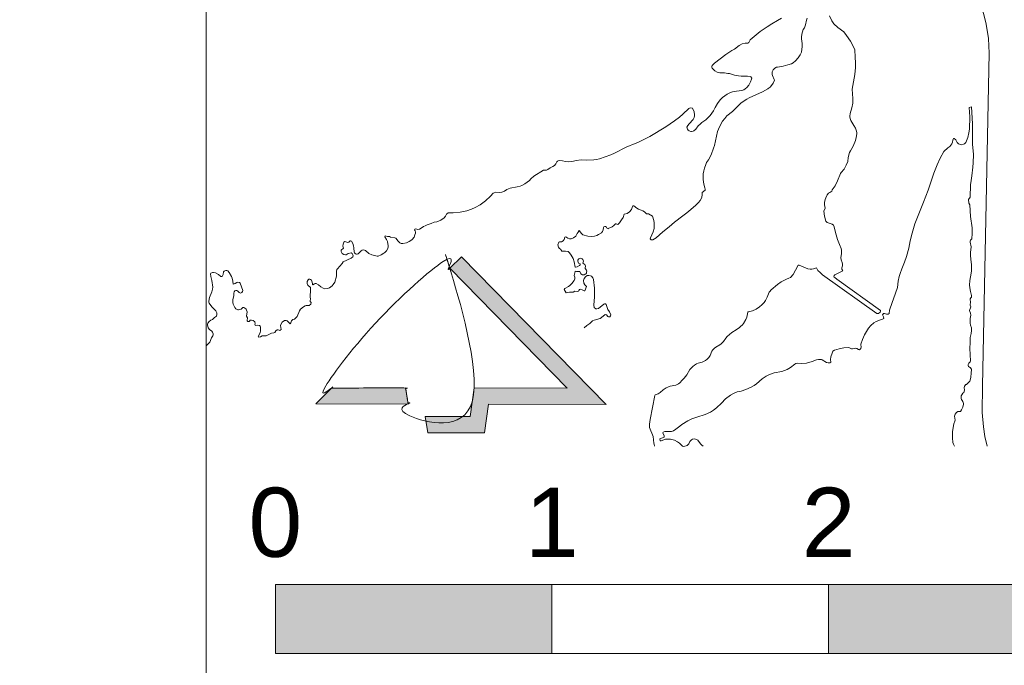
# Model space of a CAD drawing. Header units: metres. Extents: x 160756 to 160966, y 503283 to 503570.
# Tile 19 of 26: x 160910 to 160922, y 503372 to 503380. Entities that reach past the tile are written whole.
import ezdxf
from ezdxf.enums import TextEntityAlignment as Align

# ---------------------------------------------------------------- set-up
doc = ezdxf.new("R2010")
doc.units = ezdxf.units.M
doc.header["$MEASUREMENT"] = 0
doc.linetypes.add('DGN Style 7', pattern=[13.626466, 6.13191, -2.725293, 2.04397, -2.725293])
for name, color, linetype, lineweight in [('kader', 7, 'Continuous', 0), ('tekening-onderhoek', 7, 'Continuous', 0), ('X-TA-MAATVOERING', 7, 'Continuous', 0)]:
    doc.layers.add(name, color=color, linetype=linetype, lineweight=lineweight)
doc.styles.add('ARIAL', font='arial.ttf', dxfattribs={"height": 2.5})
doc.styles.add('Style-Arial', font='arial.ttf')

# ---------------------------------------------------------------- blocks, each defined once
blk = doc.blocks.new('KA3')
at = {"linetype": 'DGN Style 7'}
blk.add_wipeout([(4200, 0), (4200, 2946), (0, 2946), (0, 0), (4200, 0), (4080, 110), (118.4, 110), (118.4, 2836), (4080, 2836), (4080, 110)], dxfattribs=at)
blk = doc.blocks.new('TOP_zwartwit')
blk.add_hatch(color=256).paths.add_polyline_path([(-87.294, -99.674), (-88.658, -99.674), (-88.721, -99.283), (-87.637, -99.283), (-87.543, -98.594), (-85.301, -98.6), (-88.13, -95.711), (-87.849, -95.436), (-84.365, -98.996), (-87.2, -98.988)])
at = {"extrusion": (0, 0, -1)}
blk.add_hatch(color=256, dxfattribs=at).paths.add_polyline_path([(89.133, -98.984), (89.138, -98.953), (89.143, -98.92), (89.153, -98.856), (89.159, -98.82), (89.169, -98.756), (89.174, -98.723), (89.179, -98.692), (89.189, -98.626), (89.194, -98.594), (90.983, -98.599), (91.361, -98.98)])
at = {"flags": 128}
for points in [[(-94, -97.578), (-93.957, -97.543), (-93.913, -97.489), (-93.872, -97.391), (-93.836, -97.34), (-93.83, -97.317), (-93.83, -97.294), (-93.848, -97.249), (-93.866, -97.226), (-93.919, -97.188), (-93.95, -97.146), (-93.966, -97.078), (-93.966, -97.055), (-93.958, -97.031), (-93.93, -96.99), (-93.89, -96.964), (-93.846, -96.947), (-93.828, -96.932), (-93.802, -96.898), (-93.752, -96.869), (-93.745, -96.828), (-93.747, -96.782), (-93.766, -96.738), (-93.865, -96.64), (-93.929, -96.549), (-93.933, -96.526), (-93.934, -96.504), (-93.917, -96.413), (-93.863, -96.279), (-93.846, -96.211), (-93.842, -96.165), (-93.863, -96.006), (-93.886, -95.907), (-93.893, -95.847), (-93.886, -95.828), (-93.867, -95.817), (-93.847, -95.816), (-93.822, -95.816), (-93.776, -95.821), (-93.7, -95.858), (-93.648, -95.907), (-93.614, -95.911), (-93.593, -95.858), (-93.582, -95.799), (-93.567, -95.781), (-93.549, -95.77), (-93.526, -95.763), (-93.503, -95.764), (-93.482, -95.776), (-93.448, -95.816), (-93.393, -95.907), (-93.374, -95.952), (-93.357, -96.02), (-93.347, -96.09), (-93.302, -96.077), (-93.262, -96.05), (-93.242, -96.043), (-93.199, -96.053), (-93.181, -96.069), (-93.12, -96.248), (-93.122, -96.273), (-93.138, -96.295), (-93.157, -96.305), (-93.176, -96.308), (-93.202, -96.296), (-93.236, -96.259), (-93.259, -96.249), (-93.284, -96.249), (-93.306, -96.256), (-93.326, -96.276), (-93.337, -96.313), (-93.331, -96.379), (-93.351, -96.43), (-93.36, -96.475), (-93.357, -96.535), (-93.348, -96.575), (-93.311, -96.654), (-93.282, -96.69), (-93.239, -96.714), (-93.219, -96.716), (-93.159, -96.7), (-93.134, -96.67), (-93.114, -96.659), (-93.094, -96.656), (-93.074, -96.663), (-93.04, -96.7), (-93.026, -96.72), (-93.01, -96.76), (-93.026, -96.868), (-93.006, -96.908), (-93.004, -96.933), (-93.016, -96.946), (-93.016, -96.974), (-92.994, -96.994), (-92.983, -96.996), (-92.966, -96.991), (-92.952, -96.975), (-92.947, -96.964), (-92.906, -96.959), (-92.866, -96.969), (-92.829, -97.001), (-92.82, -97.044), (-92.824, -97.061), (-92.82, -97.081), (-92.801, -97.09), (-92.761, -97.081), (-92.719, -97.094), (-92.703, -97.109), (-92.694, -97.129), (-92.69, -97.163), (-92.693, -97.215), (-92.703, -97.266), (-92.747, -97.355), (-92.738, -97.371), (-92.69, -97.364), (-92.65, -97.343), (-92.551, -97.338), (-92.426, -97.274), (-92.366, -97.267), (-92.347, -97.259), (-92.32, -97.22), (-92.286, -97.195), (-92.266, -97.192), (-92.227, -97.208), (-92.214, -97.206), (-92.197, -97.183), (-92.208, -97.092), (-92.202, -97.068), (-92.165, -97.01), (-92.11, -96.973), (-92.07, -96.972), (-92.05, -96.977), (-91.988, -97.045), (-91.975, -97.05), (-91.958, -97.027), (-91.941, -96.98), (-91.927, -96.96), (-91.908, -96.947), (-91.873, -96.935), (-91.804, -96.873), (-91.755, -96.737), (-91.726, -96.7), (-91.655, -96.643), (-91.612, -96.617), (-91.59, -96.61), (-91.521, -96.605), (-91.475, -96.578), (-91.47, -96.537), (-91.495, -96.514), (-91.494, -96.495), (-91.486, -96.45), (-91.497, -96.404), (-91.497, -96.359), (-91.483, -96.268), (-91.489, -96.175), (-91.553, -96.117), (-91.565, -96.077), (-91.563, -96.032), (-91.546, -95.99), (-91.527, -95.976), (-91.504, -95.975), (-91.483, -95.981), (-91.463, -95.998), (-91.443, -96.043), (-91.438, -96.087), (-91.44, -96.103), (-91.433, -96.114), (-91.393, -96.086), (-91.371, -96.076), (-91.348, -96.074), (-91.29, -96.107), (-91.238, -96.155), (-91.183, -96.187), (-91.14, -96.204), (-91.072, -96.201), (-91.049, -96.191), (-91.027, -96.182), (-90.967, -96.138), (-90.936, -96.101), (-90.9, -96.043), (-90.863, -95.904), (-90.86, -95.784), (-90.85, -95.744), (-90.836, -95.726), (-90.721, -95.597), (-90.7, -95.557), (-90.503, -95.471), (-90.468, -95.435), (-90.462, -95.412), (-90.464, -95.386), (-90.482, -95.358), (-90.503, -95.342), (-90.58, -95.353), (-90.623, -95.383), (-90.643, -95.389), (-90.683, -95.378), (-90.722, -95.352), (-90.748, -95.304), (-90.747, -95.278), (-90.731, -95.257), (-90.705, -95.245), (-90.691, -95.23), (-90.702, -95.204), (-90.707, -95.179), (-90.701, -95.127), (-90.683, -95.083), (-90.657, -95.069), (-90.631, -95.072), (-90.583, -95.088), (-90.562, -95.079), (-90.533, -95.052), (-90.52, -95.049), (-90.499, -95.055), (-90.468, -95.116), (-90.451, -95.167), (-90.439, -95.218), (-90.435, -95.324), (-90.424, -95.341), (-90.398, -95.362), (-90.381, -95.371), (-90.358, -95.371), (-90.34, -95.363), (-90.265, -95.287), (-90.239, -95.274), (-90.213, -95.268), (-90.188, -95.271), (-90.164, -95.281), (-90.077, -95.353), (-90.009, -95.39), (-89.881, -95.42), (-89.855, -95.416), (-89.781, -95.39), (-89.716, -95.346), (-89.694, -95.329), (-89.657, -95.287), (-89.626, -95.238), (-89.612, -95.193), (-89.612, -95.167), (-89.632, -95.065), (-89.656, -95.017), (-89.697, -94.953), (-89.687, -94.931), (-89.63, -94.948), (-89.579, -94.945), (-89.555, -94.96), (-89.454, -94.974), (-89.433, -94.982), (-89.377, -95.058), (-89.333, -95.1), (-89.303, -95.11), (-89.261, -95.112), (-89.173, -95.096), (-89.107, -95.068), (-89.072, -95.044), (-89.04, -95.017), (-88.992, -94.957), (-88.969, -94.908), (-88.955, -94.863), (-88.954, -94.84), (-88.964, -94.809), (-88.978, -94.786), (-88.969, -94.765), (-88.951, -94.761), (-88.9, -94.776), (-88.857, -94.771), (-88.817, -94.748), (-88.763, -94.705), (-88.723, -94.684), (-88.678, -94.664), (-88.575, -94.634), (-88.509, -94.601), (-88.439, -94.593), (-88.342, -94.552), (-88.268, -94.492), (-88.233, -94.451), (-88.206, -94.405), (-88.167, -94.374), (-88.152, -94.371), (-88.049, -94.378), (-87.882, -94.358), (-87.722, -94.324), (-87.609, -94.283), (-87.52, -94.243), (-87.401, -94.18), (-87.27, -94.085), (-87.148, -93.971), (-87.082, -93.9), (-87.064, -93.889), (-87.02, -93.875), (-86.937, -93.888), (-86.872, -93.879), (-86.81, -93.853), (-86.754, -93.815), (-86.672, -93.781), (-86.508, -93.748), (-86.431, -93.73), (-86.391, -93.714), (-86.318, -93.674), (-86.212, -93.592), (-86.18, -93.553), (-86.107, -93.492), (-85.871, -93.349), (-85.846, -93.342), (-85.803, -93.346), (-85.769, -93.333), (-85.712, -93.288), (-85.644, -93.259), (-85.607, -93.232), (-85.575, -93.197), (-85.553, -93.148), (-85.536, -93.13), (-85.516, -93.12), (-85.49, -93.111), (-85.413, -93.12), (-85.345, -93.135), (-85.26, -93.141), (-85.149, -93.131), (-85.081, -93.113), (-84.967, -93.097), (-84.839, -93.104), (-84.66, -93.098), (-84.591, -93.089), (-84.523, -93.07), (-84.25, -92.976), (-84.162, -92.938), (-83.881, -92.793), (-83.782, -92.749), (-83.74, -92.736), (-83.596, -92.676), (-83.306, -92.533), (-82.925, -92.304), (-82.715, -92.157), (-82.592, -92.065), (-82.517, -91.997), (-82.369, -91.863), (-82.34, -91.843), (-82.28, -91.853), (-82.24, -91.943), (-82.229, -92.011), (-82.232, -92.034), (-82.241, -92.079), (-82.267, -92.125), (-82.364, -92.226), (-82.397, -92.268), (-82.414, -92.311), (-82.412, -92.333), (-82.4, -92.356), (-82.384, -92.378), (-82.362, -92.395), (-82.323, -92.411), (-82.304, -92.412), (-82.264, -92.407), (-82.246, -92.398), (-82.202, -92.36), (-82.141, -92.279), (-82.099, -92.236), (-82.055, -92.196), (-81.963, -92.13), (-81.856, -92.025), (-81.775, -91.912), (-81.738, -91.833), (-81.682, -91.735), (-81.615, -91.649), (-81.555, -91.591), (-81.442, -91.514), (-81.361, -91.477), (-81.314, -91.46), (-81.224, -91.441), (-81.088, -91.427), (-81.043, -91.409), (-81.009, -91.382), (-80.972, -91.35), (-80.924, -91.294), (-80.882, -91.22), (-80.855, -91.152), (-80.854, -91.129), (-80.873, -91.099), (-80.893, -91.09), (-80.953, -91.078), (-81.111, -91.081), (-81.17, -91.075), (-81.269, -91.056), (-81.388, -91.019), (-81.427, -91.012), (-81.507, -91.003), (-81.625, -90.999), (-81.685, -90.981), (-81.744, -90.948), (-81.791, -90.907), (-81.806, -90.886), (-81.815, -90.863), (-81.815, -90.842), (-81.806, -90.82), (-81.752, -90.769), (-81.61, -90.66), (-81.478, -90.561), (-81.329, -90.463), (-81.268, -90.431), (-81.159, -90.341), (-81.083, -90.3), (-81.015, -90.284), (-80.947, -90.281), (-80.927, -90.271), (-80.89, -90.202), (-80.65, -90.006), (-80.483, -89.888), (-80.37, -89.818), (-80.229, -89.741), (-80.139, -89.685)], [(-75.293, -98.545), (-75.134, -90.524), (-75.15, -90.174), (-75.205, -89.826), (-75.26, -89.594), (-75.42, -89.131), (-75.52, -88.899), (-75.599, -88.754), (-76.765, -86.341)], [(-83.196, -100), (-83.206, -99.95), (-83.211, -99.927), (-83.231, -99.768), (-83.313, -99.549), (-83.319, -99.509), (-83.319, -99.47), (-83.302, -99.356), (-83.19, -98.774), (-83.18, -98.763), (-83.107, -98.74), (-83.056, -98.702), (-82.991, -98.639), (-82.917, -98.595), (-82.874, -98.577), (-82.82, -98.554), (-82.683, -98.526), (-82.618, -98.499), (-82.584, -98.476), (-82.53, -98.409), (-82.483, -98.358), (-82.421, -98.277), (-82.342, -98.151), (-82.273, -98.081), (-82.23, -98.043), (-82.181, -98.011), (-82.143, -97.995), (-82.044, -97.978), (-81.964, -97.935), (-81.925, -97.904), (-81.888, -97.863), (-81.854, -97.811), (-81.813, -97.712), (-81.791, -97.678), (-81.752, -97.637), (-81.721, -97.613), (-81.625, -97.559), (-81.586, -97.53), (-81.532, -97.473), (-81.48, -97.395), (-81.446, -97.357), (-81.329, -97.258), (-81.229, -97.192), (-81.152, -97.141), (-81.121, -97.116), (-81.077, -97.073), (-81.052, -97.041), (-80.998, -96.949), (-80.975, -96.889), (-80.951, -96.771), (-80.936, -96.758), (-80.837, -96.733), (-80.746, -96.693), (-80.667, -96.641), (-80.611, -96.594), (-80.557, -96.535), (-80.523, -96.484), (-80.481, -96.406), (-80.45, -96.326), (-80.43, -96.29), (-80.417, -96.274), (-80.382, -96.231), (-80.229, -96.101), (-80.141, -96.04), (-80.017, -95.971), (-79.959, -95.951), (-79.922, -95.931), (-79.857, -95.859), (-79.795, -95.753), (-79.733, -95.639), (-79.708, -95.637), (-79.505, -95.722), (-79.445, -95.734), (-79.407, -95.733), (-79.367, -95.726), (-79.293, -95.698), (-79.258, -95.767), (-79.202, -95.814), (-79.148, -95.87), (-77.841, -96.802), (-77.815, -96.805), (-77.797, -96.798), (-77.76, -96.765), (-77.749, -96.742), (-77.753, -96.725), (-78.805, -95.975), (-78.854, -95.937), (-78.871, -95.914), (-78.87, -95.889), (-78.848, -95.872), (-78.659, -95.773), (-78.68, -95.733), (-78.683, -95.702), (-78.67, -95.654), (-78.67, -95.609), (-78.677, -95.569), (-78.699, -95.51), (-78.704, -95.451), (-78.687, -95.363), (-78.687, -95.275), (-78.699, -95.236), (-78.742, -95.137), (-78.783, -95.017), (-78.834, -94.849), (-78.864, -94.71), (-78.872, -94.69), (-78.885, -94.672), (-78.918, -94.649), (-79.035, -94.608), (-79.053, -94.594), (-79.066, -94.575), (-79.1, -94.456), (-79.114, -94.337), (-79.08, -94.258), (-79.101, -94.184), (-79.1, -94.122), (-79.086, -94.054), (-79.069, -94.009), (-79.032, -93.941), (-79.001, -93.899), (-78.971, -93.885), (-78.927, -93.854), (-78.912, -93.817), (-78.845, -93.722), (-78.783, -93.605), (-78.715, -93.424), (-78.701, -93.402), (-78.629, -93.32), (-78.576, -93.229), (-78.54, -93.139), (-78.526, -93.037), (-78.495, -92.924), (-78.475, -92.879), (-78.41, -92.766), (-78.355, -92.63), (-78.334, -92.562), (-78.32, -92.472), (-78.32, -92.449), (-78.331, -92.404), (-78.355, -92.336), (-78.39, -92.268), (-78.465, -92.149), (-78.481, -92.104), (-78.487, -92.059), (-78.486, -92.048), (-78.481, -91.98), (-78.44, -91.844), (-78.419, -91.731), (-78.419, -91.618), (-78.434, -91.392), (-78.371, -91.041), (-78.354, -90.872), (-78.351, -90.759), (-78.357, -90.623), (-78.372, -90.442), (-78.379, -90.42), (-78.477, -90.239), (-78.57, -90.096), (-78.636, -90.01), (-78.78, -89.908), (-78.875, -89.816), (-78.923, -89.746), (-78.977, -89.625)], [(-79.514, -89.685), (-79.532, -89.73), (-79.558, -89.843), (-79.585, -89.911), (-79.61, -89.956), (-79.643, -90.069), (-79.651, -90.137), (-79.651, -90.182), (-79.637, -90.295), (-79.634, -90.363), (-79.651, -90.499), (-79.684, -90.567), (-79.733, -90.64), (-79.799, -90.712), (-79.853, -90.757), (-79.898, -90.78), (-79.986, -90.81), (-80.099, -90.838), (-80.235, -90.859), (-80.257, -90.866), (-80.297, -90.89), (-80.335, -90.928), (-80.358, -90.974), (-80.363, -91.019), (-80.363, -91.041), (-80.356, -91.064), (-80.31, -91.157), (-80.305, -91.177), (-80.338, -91.248), (-80.4, -91.335), (-80.408, -91.342), (-80.455, -91.379), (-80.468, -91.387), (-80.594, -91.461), (-80.916, -91.604), (-80.975, -91.635), (-81.105, -91.724), (-81.142, -91.755), (-81.217, -91.836), (-81.317, -91.93), (-81.45, -92.035), (-81.505, -92.099), (-81.556, -92.168), (-81.632, -92.302), (-81.678, -92.415), (-81.754, -92.754), (-81.775, -92.816), (-81.83, -92.98), (-81.894, -93.093), (-81.942, -93.161), (-81.963, -93.207), (-81.994, -93.297), (-82.011, -93.365), (-82.021, -93.433), (-82.025, -93.568), (-82.011, -93.681), (-81.987, -93.772), (-81.972, -93.806), (-81.977, -93.824), (-82.045, -93.888), (-82.051, -93.902), (-82.048, -93.936), (-82.059, -94.004), (-82.094, -94.078), (-82.136, -94.123), (-82.202, -94.192), (-82.321, -94.296), (-82.42, -94.377), (-82.517, -94.443), (-82.712, -94.597), (-82.844, -94.708), (-82.993, -94.832), (-83.158, -94.981), (-83.235, -95.024), (-83.275, -95.026), (-83.299, -95.005), (-83.296, -94.974), (-83.231, -94.835), (-83.208, -94.755), (-83.202, -94.715), (-83.202, -94.616), (-83.214, -94.556), (-83.248, -94.456), (-83.339, -94.402), (-83.386, -94.401), (-83.437, -94.353), (-83.475, -94.325), (-83.514, -94.307), (-83.579, -94.286), (-83.619, -94.264), (-83.693, -94.207), (-83.716, -94.206), (-83.728, -94.223), (-83.753, -94.291), (-83.798, -94.353), (-83.858, -94.394), (-83.926, -94.404), (-83.955, -94.485), (-83.989, -94.547), (-84.04, -94.614), (-84.084, -94.655), (-84.102, -94.651), (-84.119, -94.637), (-84.138, -94.64), (-84.179, -94.682), (-84.22, -94.715), (-84.31, -94.756), (-84.313, -94.758), (-84.338, -94.755), (-84.357, -94.721), (-84.375, -94.707), (-84.395, -94.702), (-84.415, -94.712), (-84.425, -94.726), (-84.434, -94.786), (-84.446, -94.826), (-84.476, -94.856), (-84.546, -94.9), (-84.586, -94.917), (-84.646, -94.934), (-84.705, -94.943), (-84.805, -94.94), (-84.923, -94.903), (-84.963, -94.863), (-84.977, -94.837), (-85.008, -94.8), (-85.035, -94.842), (-85.064, -94.869), (-85.089, -94.935), (-85.152, -94.978), (-85.206, -95.001), (-85.246, -95.002), (-85.285, -94.984), (-85.33, -94.95), (-85.356, -94.961), (-85.371, -95.017), (-85.396, -95.051), (-85.439, -95.073), (-85.484, -95.072), (-85.503, -95.083), (-85.527, -95.144), (-85.509, -95.204), (-85.496, -95.223), (-85.456, -95.257), (-85.447, -95.278), (-85.433, -95.295), (-85.408, -95.302), (-85.339, -95.295), (-85.28, -95.309), (-85.247, -95.335), (-85.206, -95.392), (-85.159, -95.474), (-85.13, -95.554), (-85.109, -95.685), (-85.098, -95.688), (-85.061, -95.676), (-85.004, -95.642), (-84.987, -95.624), (-84.991, -95.602), (-85.025, -95.585), (-85.039, -95.56), (-85.045, -95.537), (-85.042, -95.517), (-85.027, -95.491), (-85.017, -95.485), (-85.007, -95.477), (-84.984, -95.47), (-84.941, -95.48), (-84.924, -95.496), (-84.91, -95.537), (-84.923, -95.584), (-84.873, -95.621), (-84.859, -95.662), (-84.87, -95.699), (-84.867, -95.719), (-84.837, -95.753), (-84.829, -95.773), (-84.832, -95.813), (-84.839, -95.833), (-84.853, -95.848), (-84.89, -95.871), (-84.93, -95.871), (-84.971, -95.844), (-84.997, -95.79), (-85.075, -95.787), (-85.106, -95.78), (-85.112, -95.79), (-85.129, -95.887), (-85.119, -95.926), (-85.116, -95.966), (-85.13, -96.006), (-85.186, -96.079), (-85.234, -96.126), (-85.271, -96.153), (-85.359, -96.201), (-85.371, -96.219), (-85.329, -96.302), (-85.246, -96.283), (-85.16, -96.285), (-85.12, -96.266), (-85.055, -96.272), (-85.029, -96.263), (-85.021, -96.246), (-85.001, -96.226), (-84.978, -96.218), (-84.936, -96.228), (-84.893, -96.258), (-84.873, -96.253), (-84.837, -96.154), (-84.857, -96.123), (-84.873, -96.108), (-84.897, -96.066), (-84.906, -96.003), (-84.891, -95.958), (-84.86, -95.917), (-84.822, -95.889), (-84.779, -95.882), (-84.737, -95.891), (-84.717, -95.901), (-84.681, -95.938), (-84.664, -95.983), (-84.644, -96.191), (-84.644, -96.396), (-84.655, -96.6), (-84.648, -96.659), (-84.611, -96.687), (-84.586, -96.691), (-84.543, -96.683), (-84.418, -96.579), (-84.398, -96.566), (-84.375, -96.569), (-84.36, -96.585), (-84.34, -96.657), (-84.32, -96.703), (-84.279, -96.764), (-84.252, -96.836), (-84.255, -96.859), (-84.27, -96.878), (-84.287, -96.883), (-84.307, -96.882), (-84.324, -96.872), (-84.357, -96.834), (-84.387, -96.822), (-84.473, -96.899), (-84.509, -96.92), (-84.648, -96.962), (-84.688, -96.979), (-84.751, -97.041), (-84.825, -97.087), (-84.891, -97.144)], [(-75.967, -100), (-75.995, -99.953), (-76.008, -99.908), (-76.016, -99.795), (-76.013, -99.645), (-75.985, -99.464), (-75.96, -99.396), (-75.951, -99.374), (-75.965, -99.272), (-75.954, -99.23), (-75.922, -99.189), (-75.883, -99.166), (-75.825, -99.163), (-75.797, -99.125), (-75.768, -99.057), (-75.752, -98.989), (-75.752, -98.967), (-75.766, -98.922), (-75.796, -98.878), (-75.804, -98.854), (-75.81, -98.831), (-75.803, -98.783), (-75.794, -98.76), (-75.768, -98.725), (-75.739, -98.705), (-75.731, -98.684), (-75.728, -98.639), (-75.738, -98.594), (-75.727, -98.549), (-75.693, -98.515), (-75.681, -98.51), (-75.597, -98.433), (-75.575, -98.342), (-75.568, -98.229), (-75.558, -98.161), (-75.561, -98.144), (-75.588, -98.103), (-75.606, -98.095), (-75.626, -98.076), (-75.635, -98.051), (-75.635, -98.028), (-75.622, -97.997), (-75.587, -97.963), (-75.582, -97.944), (-75.592, -97.794), (-75.595, -97.636), (-75.587, -97.511), (-75.591, -97.421), (-75.588, -97.377), (-75.565, -97.282), (-75.558, -97.214), (-75.561, -97.147), (-75.581, -97.079), (-75.587, -97.034), (-75.587, -96.92), (-75.57, -96.839), (-75.578, -96.796), (-75.601, -96.751), (-75.604, -96.728), (-75.577, -96.643), (-75.587, -96.598), (-75.578, -96.516), (-75.589, -96.471), (-75.588, -96.45), (-75.577, -96.424), (-75.561, -96.406), (-75.556, -96.386), (-75.556, -96.364), (-75.584, -96.273), (-75.592, -96.228), (-75.604, -96.115), (-75.595, -96.008), (-75.578, -95.917), (-75.561, -95.781), (-75.56, -95.626), (-75.57, -95.49), (-75.578, -95.4), (-75.578, -95.332), (-75.564, -95.194), (-75.592, -95.08), (-75.591, -95.058), (-75.58, -95.035), (-75.55, -95.001), (-75.541, -94.873), (-75.544, -94.733), (-75.581, -94.461), (-75.595, -94.179), (-75.621, -94.139), (-75.626, -94.049), (-75.588, -93.995), (-75.578, -93.696), (-75.567, -93.594), (-75.547, -93.481), (-75.524, -93.277), (-75.516, -93.168), (-75.51, -92.966), (-75.533, -92.718), (-75.53, -92.229), (-75.553, -91.957), (-75.556, -91.822), (-75.612, -91.836), (-75.598, -92.062), (-75.606, -92.359), (-75.621, -92.449), (-75.649, -92.562), (-75.697, -92.678), (-75.729, -92.712), (-75.751, -92.723), (-75.789, -92.733), (-75.823, -92.73), (-75.868, -92.713), (-75.905, -92.675), (-75.936, -92.612), (-75.978, -92.58), (-75.991, -92.58), (-76.006, -92.621), (-76.013, -92.667), (-76.033, -92.715), (-76.08, -92.773), (-76.131, -92.811), (-76.221, -92.898), (-76.313, -93.057), (-76.388, -93.215), (-76.466, -93.419), (-76.603, -93.826), (-76.714, -94.119), (-76.846, -94.436), (-76.921, -94.64), (-76.991, -94.866), (-77.039, -95.047), (-77.07, -95.227), (-77.121, -95.431), (-77.168, -95.567), (-77.237, -95.725), (-77.28, -95.838), (-77.299, -95.906), (-77.322, -96.019), (-77.343, -96.177), (-77.527, -96.697), (-77.534, -96.72), (-77.544, -96.803), (-77.565, -96.817), (-77.583, -96.82), (-77.603, -96.82), (-77.654, -96.805), (-77.675, -96.805), (-77.695, -96.822), (-77.701, -96.836), (-77.68, -96.881), (-77.671, -96.918), (-77.705, -96.937), (-77.75, -96.952), (-77.852, -96.995), (-77.909, -97.029), (-77.983, -97.093), (-78.039, -97.155), (-78.135, -97.313), (-78.187, -97.426), (-78.224, -97.539), (-78.225, -97.556), (-78.215, -97.602), (-78.225, -97.647), (-78.256, -97.678), (-78.283, -97.668), (-78.318, -97.641), (-78.341, -97.636), (-78.429, -97.651), (-78.448, -97.65), (-78.496, -97.629), (-78.519, -97.624), (-78.632, -97.63), (-78.745, -97.651), (-78.855, -97.686), (-78.896, -97.712), (-78.919, -97.757), (-78.944, -97.848), (-78.953, -97.91), (-78.951, -97.976), (-78.971, -97.989), (-79.014, -97.99), (-79.053, -97.98), (-79.155, -97.918), (-79.175, -97.913), (-79.243, -97.911), (-79.289, -97.915), (-79.401, -97.961), (-79.534, -97.996), (-79.644, -98.009), (-79.749, -98.002), (-79.794, -98.01), (-79.814, -98.02), (-79.922, -98.105), (-80, -98.15), (-80.062, -98.177), (-80.13, -98.197), (-80.312, -98.232), (-80.445, -98.281), (-80.503, -98.311), (-80.598, -98.372), (-80.738, -98.495), (-80.792, -98.533), (-80.868, -98.577), (-80.998, -98.636), (-81.111, -98.671), (-81.201, -98.693), (-81.289, -98.728), (-81.368, -98.772), (-81.487, -98.862), (-81.581, -98.964), (-81.699, -99.078), (-81.772, -99.132), (-81.849, -99.177), (-81.979, -99.237), (-82.176, -99.298), (-82.295, -99.341), (-82.394, -99.389), (-82.54, -99.48), (-82.584, -99.514), (-82.682, -99.592), (-82.74, -99.629), (-82.786, -99.643), (-82.854, -99.646), (-82.9, -99.642), (-82.945, -99.646), (-82.991, -99.663), (-82.995, -99.68), (-82.966, -99.751), (-82.961, -99.782), (-83.067, -99.826), (-83.056, -99.869), (-83.036, -99.868), (-82.934, -99.831), (-82.814, -99.832), (-82.746, -99.845), (-82.712, -99.856), (-82.644, -99.892), (-82.592, -99.93), (-82.538, -99.984), (-82.518, -99.999), (-82.499, -100.005), (-82.462, -99.997), (-82.436, -99.993), (-82.411, -99.982), (-82.371, -99.942), (-82.345, -99.89), (-82.308, -99.846), (-82.284, -99.832), (-82.233, -99.823), (-82.182, -99.835), (-82.154, -99.853), (-82.089, -99.941), (-82.052, -99.977), (-82.02, -100)], [(-88.13, -95.711), (-87.849, -95.436), (-84.365, -98.996), (-87.2, -98.988), (-87.294, -99.674), (-88.658, -99.674), (-88.721, -99.283)], [(-90.983, -98.599), (-91.361, -98.98), (-89.133, -98.984)], [(-75.293, -98.545), (-75.298, -99.184), (-75.271, -99.532), (-75.235, -99.764), (-75.182, -99.996), (-75.181, -100)]]:
    blk.add_lwpolyline(points, dxfattribs=at)
for points in [[(-88.658, -99.674), (-87.294, -99.674), (-87.2, -98.988), (-84.365, -98.996), (-87.849, -95.436), (-88.13, -95.711), (-85.301, -98.6), (-87.543, -98.594), (-87.637, -99.283), (-88.721, -99.283)], [(-89.133, -98.984), (-89.138, -98.953), (-89.143, -98.92), (-89.153, -98.856), (-89.159, -98.82), (-89.169, -98.756), (-89.174, -98.723), (-89.179, -98.692), (-89.189, -98.626), (-89.194, -98.594), (-90.983, -98.599), (-91.361, -98.98)], [(-92.333, -105), (-85.667, -105), (-85.667, -103.333), (-92.333, -103.333)], [(-79, -105), (-72.333, -105), (-72.333, -103.333), (-79, -103.333)]]:
    blk.add_lwpolyline(points, close=True, dxfattribs=at)
blk.add_open_spline([(-89.189, -98.626), (-89.189, -98.626), (-89.179, -98.692), (-89.174, -98.723), (-89.173, -98.723), (-89.174, -98.723), (-89.169, -98.756), (-89.159, -98.82), (-89.153, -98.856), (-89.143, -98.92), (-89.138, -98.953), (-89.138, -98.953), (-89.138, -98.953), (-89.133, -98.984), (-89.087, -99.283), (-88.721, -99.283), (-87.637, -99.283), (-87.543, -98.594), (-85.301, -98.6), (-88.13, -95.711), (-88.13, -95.711), (-88.13, -95.711), (-88.368, -95.467), (-91.47, -98.6), (-90.983, -98.599), (-90.982, -98.598), (-90.982, -98.599), (-89.194, -98.594), (-89.189, -98.626), (-89.189, -98.626)], degree=1, knots=[0, 0, 0.058824, 0.088235, 0.117647, 0.176471, 0.235294, 0.247059, 0.258824, 0.270588, 0.282353, 0.294118, 0.352941, 0.411765, 0.441176, 0.470588, 0.482353, 0.494118, 0.505882, 0.517647, 0.529412, 0.588235, 0.647059, 0.705882, 0.735294, 0.764706, 0.823529, 0.882353, 0.911765, 0.941176, 1, 1])
for points in [[(-92.333, -105), (-85.667, -105), (-92.333, -103.333), (-85.667, -103.333)], [(-79, -105), (-72.333, -105), (-79, -103.333), (-72.333, -103.333)]]:
    blk.add_solid(points)
for points in [[(-4, -4), (-94, -4), (-94, -110), (-4, -110)], [(-92.333, -105), (-65.667, -105), (-65.667, -103.333), (-92.333, -103.333)]]:
    blk.add_3dface(points)
at = {"style": 'ARIAL'}
for s, p in [('0', (-92.333, -102.667)), ('1', (-85.667, -102.667)), ('2', (-79, -102.667))]:
    blk.add_text(s, height=1.667, dxfattribs=at).set_placement(p, align=Align.CENTER)
blk = doc.blocks.new('A3 zw')
at = {"layer": 'kader', "color": 7, "linetype": 'Continuous', "lineweight": 0, "xscale": 0.09999999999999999, "yscale": 0.09999999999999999, "zscale": 0.09999999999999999}
blk.add_blockref('KA3', (0, 0), dxfattribs=at)
at = {"layer": 'X-TA-MAATVOERING'}
blk.add_blockref('TOP_zwartwit', (408, 283.6), dxfattribs=at)
at = {"layer": 'tekening-onderhoek', "color": 7}
for tag, height, style in [('titel', 5, 'Style-Arial'), ('titelregel2', 5, 'Style-Arial'), ('titelregel3', 5, 'Style-Arial'), ('titelregel4', 5, 'Style-Arial'), ('archiefnummer', 3.5, 'ARIAL'), ('van bladen', 2, 'Style-Arial'), ('schaal', 2, 'ARIAL'), ('gewijzigd', 2, 'ARIAL'), ('gewijzigd2', 2, 'ARIAL'), ('datum', 2, 'ARIAL'), ('blad ', 2, 'Style-Arial'), ('get2', 2, 'ARIAL'), ('get3', 2, 'ARIAL'), ('get1', 2, 'ARIAL')]:
    blk.add_attdef(tag, (0, 0), '', height=height, dxfattribs=dict(at, style=style))

msp = doc.modelspace()

# ---------------------------------------------------------------- block references
at = {"layer": 'kader', "color": 7, "linetype": 'Continuous', "lineweight": 0, "xscale": 0.5, "yscale": 0.5, "zscale": 0.5, "rotation": 1.825240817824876e-11}
msp.add_blockref('A3 zw', (160755.734, 503282.88), dxfattribs=at)

doc.saveas('drawing.dxf')
